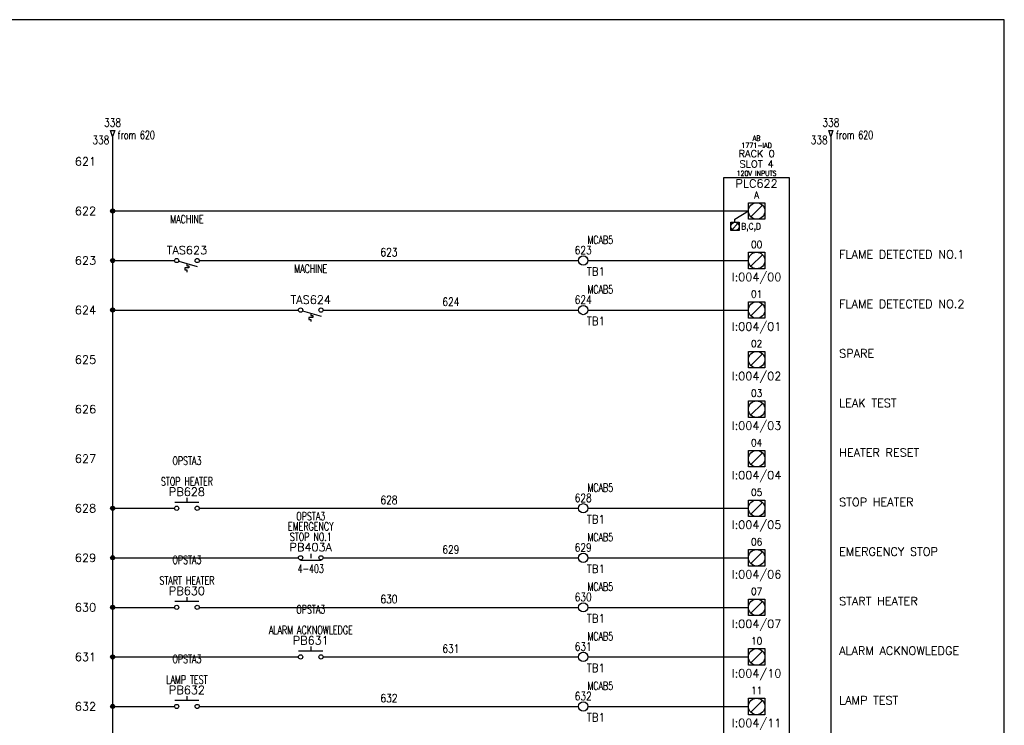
# Model space of a CAD drawing. Header units: inches. Extents: x 0 to 30, y 0 to 19.
# Tile 4 of 4: x 15.1 to 30, y 8.3 to 19. Entities that reach past the tile are written whole.
import ezdxf
from ezdxf.enums import TextEntityAlignment as Align

# ---------------------------------------------------------------- set-up
doc = ezdxf.new("R2010")
doc.units = ezdxf.units.IN
doc.header["$MEASUREMENT"] = 0
for name, color, linetype in [('BLK_18AWG', 251, 'Continuous'), ('DESC', 1, 'Continuous'), ('DESCCHILD', 20, 'Continuous'), ('LOC', 140, 'Continuous'), ('MISC', 30, 'Continuous'), ('RED_18AWG', 1, 'Continuous'), ('SYMS', 7, 'Continuous'), ('TAGS', 30, 'Continuous'), ('TERMS', 6, 'Continuous'), ('WHT_16AWG', 7, 'Continuous'), ('WIRENO', 3, 'Continuous'), ('WIREREF', 52, 'Continuous'), ('WIREREF_DEST', 62, 'Continuous'), ('XREF', 7, 'Continuous'), ('XREFCHILD', 134, 'Continuous')]:
    doc.layers.add(name, color=color, linetype=linetype)
doc.layers.add('Viewports', color=3, linetype='Continuous', plot=False)
doc.styles.add('LEGACY', font='romans.shx')
doc.styles.add('WD', font='romans.shx')

# ---------------------------------------------------------------- blocks, each defined once
blk = doc.blocks.new('PLCIO_7E6B')
at = {"layer": 'SYMS'}
for p, q in [((0.5, 0.5), (-0.5, 0.5)), ((-0.5, 0.5), (-0.5, -13.125)), ((0.5, -13.125), (0.5, 0.5)), ((-0.328, -0.125), (-0.125, 0)), ((-0.125, 0.125), (0.125, 0.125)), ((-0.125, -0.125), (-0.125, 0.125)), ((0.088, 0.088), (-0.088, -0.088)), ((0.125, 0.125), (0.125, -0.125)), ((-0.328, -0.172), (-0.328, -0.125)), ((0.125, -0.125), (-0.125, -0.125)), ((-0.391, -0.172), (-0.266, -0.172)), ((-0.391, -0.297), (-0.391, -0.172)), ((-0.266, -0.297), (-0.391, -0.297)), ((-0.284, -0.19), (-0.372, -0.279)), ((-0.266, -0.172), (-0.266, -0.297)), ((-0.125, -0.625), (0.125, -0.625)), ((-0.125, -0.875), (-0.125, -0.625)), ((-0.125, -0.625), (0.125, -0.625)), ((-0.125, -0.875), (-0.125, -0.625)), ((0.088, -0.662), (-0.088, -0.838)), ((0.125, -0.625), (0.125, -0.875)), ((0.125, -0.625), (0.125, -0.875)), ((0.125, -0.875), (-0.125, -0.875)), ((0.125, -0.875), (-0.125, -0.875)), ((-0.125, -1.375), (0.125, -1.375)), ((-0.125, -1.625), (-0.125, -1.375)), ((-0.125, -1.375), (0.125, -1.375)), ((-0.125, -1.625), (-0.125, -1.375)), ((0.088, -1.412), (-0.088, -1.588)), ((0.125, -1.375), (0.125, -1.625)), ((0.125, -1.375), (0.125, -1.625)), ((0.125, -1.625), (-0.125, -1.625)), ((0.125, -1.625), (-0.125, -1.625)), ((-0.125, -2.125), (0.125, -2.125)), ((-0.125, -2.375), (-0.125, -2.125)), ((-0.125, -2.125), (0.125, -2.125)), ((-0.125, -2.375), (-0.125, -2.125)), ((0.088, -2.162), (-0.088, -2.338)), ((0.125, -2.125), (0.125, -2.375)), ((0.125, -2.125), (0.125, -2.375)), ((0.125, -2.375), (-0.125, -2.375)), ((0.125, -2.375), (-0.125, -2.375)), ((-0.125, -2.875), (0.125, -2.875)), ((-0.125, -3.125), (-0.125, -2.875)), ((-0.125, -2.875), (0.125, -2.875)), ((-0.125, -3.125), (-0.125, -2.875)), ((0.088, -2.912), (-0.088, -3.088)), ((0.125, -2.875), (0.125, -3.125)), ((0.125, -2.875), (0.125, -3.125)), ((0.125, -3.125), (-0.125, -3.125)), ((0.125, -3.125), (-0.125, -3.125)), ((-0.125, -3.625), (0.125, -3.625)), ((-0.125, -3.875), (-0.125, -3.625)), ((-0.125, -3.625), (0.125, -3.625)), ((-0.125, -3.875), (-0.125, -3.625)), ((0.088, -3.662), (-0.088, -3.838)), ((0.125, -3.625), (0.125, -3.875)), ((0.125, -3.625), (0.125, -3.875)), ((0.125, -3.875), (-0.125, -3.875)), ((0.125, -3.875), (-0.125, -3.875)), ((-0.125, -4.375), (0.125, -4.375)), ((-0.125, -4.625), (-0.125, -4.375)), ((-0.125, -4.375), (0.125, -4.375)), ((-0.125, -4.625), (-0.125, -4.375)), ((0.088, -4.412), (-0.088, -4.588)), ((0.125, -4.375), (0.125, -4.625)), ((0.125, -4.375), (0.125, -4.625)), ((0.125, -4.625), (-0.125, -4.625)), ((0.125, -4.625), (-0.125, -4.625)), ((-0.125, -5.125), (0.125, -5.125)), ((-0.125, -5.375), (-0.125, -5.125)), ((-0.125, -5.125), (0.125, -5.125)), ((-0.125, -5.375), (-0.125, -5.125)), ((0.088, -5.162), (-0.088, -5.338)), ((0.125, -5.125), (0.125, -5.375)), ((0.125, -5.125), (0.125, -5.375)), ((0.125, -5.375), (-0.125, -5.375)), ((0.125, -5.375), (-0.125, -5.375)), ((-0.125, -5.875), (0.125, -5.875)), ((-0.125, -6.125), (-0.125, -5.875)), ((-0.125, -5.875), (0.125, -5.875)), ((-0.125, -6.125), (-0.125, -5.875)), ((0.088, -5.912), (-0.088, -6.088)), ((0.125, -5.875), (0.125, -6.125)), ((0.125, -5.875), (0.125, -6.125)), ((0.125, -6.125), (-0.125, -6.125)), ((0.125, -6.125), (-0.125, -6.125)), ((-0.125, -6.625), (0.125, -6.625)), ((-0.125, -6.875), (-0.125, -6.625)), ((-0.125, -6.625), (0.125, -6.625)), ((-0.125, -6.875), (-0.125, -6.625)), ((0.088, -6.662), (-0.088, -6.838)), ((0.125, -6.625), (0.125, -6.875)), ((0.125, -6.625), (0.125, -6.875)), ((0.125, -6.875), (-0.125, -6.875)), ((0.125, -6.875), (-0.125, -6.875)), ((-0.125, -7.375), (0.125, -7.375)), ((-0.125, -7.625), (-0.125, -7.375)), ((-0.125, -7.375), (0.125, -7.375)), ((-0.125, -7.625), (-0.125, -7.375)), ((0.088, -7.412), (-0.088, -7.588)), ((0.125, -7.375), (0.125, -7.625)), ((0.125, -7.375), (0.125, -7.625)), ((0.125, -7.625), (-0.125, -7.625)), ((0.125, -7.625), (-0.125, -7.625))]:
    blk.add_line(p, q, dxfattribs=at)
for centre, radius in [((0, 0), 0.125), ((-0.328, -0.234), 0.0625), ((0, -0.75), 0.125), ((0, -1.5), 0.125), ((0, -2.25), 0.125), ((0, -3), 0.125), ((0, -3.75), 0.125), ((0, -4.5), 0.125), ((0, -5.25), 0.125), ((0, -6), 0.125), ((0, -6.75), 0.125), ((0, -7.5), 0.125)]:
    blk.add_circle(centre, radius, dxfattribs=at)
at = {"layer": 'SYMS', "style": 'LEGACY'}
for tag, height, width, p in [('LOC', 0.0781, 0.8, (0, 1.17)), ('MFG', 0.0781, 0.8, (0, 1.062)), ('CAT', 0.0781, 0.9, (0, 0.953)), ('DESC', 0.0781, 0.8, (0, 0.53)), ('TERM01', 0.109, 0.9, (0, 0.188)), ('TERM02', 0.109, 0.9, (0, -0.562)), ('TERM03', 0.109, 0.9, (0, -1.312)), ('TERM04', 0.109, 0.9, (0, -2.062)), ('TERM05', 0.109, 0.9, (0, -2.812)), ('TERM06', 0.109, 0.9, (0, -3.562)), ('TERM07', 0.109, 0.9, (0, -4.312)), ('TERM08', 0.109, 0.9, (0, -5.062)), ('TERM09', 0.109, 0.9, (0, -5.812)), ('TERM10', 0.109, 0.9, (0, -6.562)), ('TERM11', 0.109, 0.9, (0, -7.312)), ('TERM12', 0.109, 0.9, (0, -8.062)), ('TERM13', 0.109, 0.9, (0, -8.812)), ('TERM14', 0.109, 0.9, (0, -9.562)), ('TERM15', 0.109, 0.9, (0, -10.312)), ('TERM16', 0.109, 0.9, (0, -11.062)), ('TERM17', 0.109, 0.9, (0, -11.812)), ('TERM18', 0.109, 0.9, (0, -12.562))]:
    blk.add_attdef(tag, text='', height=height, dxfattribs=dict(at, width=width)).set_placement(p, align=Align.CENTER)
at = {"layer": 'SYMS', "linetype": 'Continuous', "style": 'LEGACY', "flags": 9}
blk.add_attdef('ASSYCODE', text='', height=0.01, dxfattribs=at).set_placement((0.23, 1.071), align=Align.CENTER)
at = {"layer": 'SYMS', "style": 'LEGACY'}
for tag, p in [('LINE1', (0, 0.812)), ('LINE2', (0, 0.656)), ('TAG', (0, 0.353))]:
    blk.add_attdef(tag, text='', height=0.109, dxfattribs=at).set_placement(p, align=Align.CENTER)
at = {"layer": 'SYMS', "style": 'LEGACY', "flags": 1}
for tag, p in [('X4TERM01', (-0.125, 0)), ('X4TERM02', (-0.125, -0.75)), ('X4TERM03', (-0.125, -1.5)), ('X4TERM04', (-0.125, -2.25)), ('X4TERM05', (-0.125, -3)), ('X4TERM06', (-0.125, -3.75)), ('X4TERM07', (-0.125, -4.5)), ('X4TERM08', (-0.125, -5.25)), ('X4TERM09', (-0.125, -6)), ('X4TERM10', (-0.125, -6.75)), ('X4TERM11', (-0.125, -7.5)), ('X4TERM12', (-0.125, -8.25)), ('X4TERM13', (-0.125, -9)), ('X4TERM14', (-0.125, -9.75)), ('X4TERM15', (-0.125, -10.5)), ('X4TERM16', (-0.125, -11.25)), ('X4TERM17', (-0.125, -12)), ('X1TERM18', (0.125, -12.75))]:
    blk.add_attdef(tag, p, '', height=0.01, dxfattribs=at)
at = {"layer": 'SYMS', "style": 'LEGACY', "width": 0.9}
for tag, p in [('TERMDESC01', (-0.172, -0.062)), ('TERMDESC02', (-0.188, -0.812)), ('TERMDESC03', (-0.188, -1.562)), ('TERMDESC04', (-0.188, -2.312)), ('TERMDESC05', (-0.188, -3.062)), ('TERMDESC06', (-0.188, -3.812)), ('TERMDESC07', (-0.188, -4.562)), ('TERMDESC08', (-0.188, -5.312)), ('TERMDESC09', (-0.188, -6.062)), ('TERMDESC10', (-0.188, -6.812)), ('TERMDESC11', (-0.188, -7.562)), ('TERMDESC12', (-0.188, -8.312)), ('TERMDESC13', (-0.188, -9.062)), ('TERMDESC14', (-0.188, -9.812)), ('TERMDESC15', (-0.188, -10.562)), ('TERMDESC16', (-0.188, -11.312)), ('TERMDESC17', (-0.188, -12.062))]:
    blk.add_attdef(tag, text='', height=0.0781, dxfattribs=at).set_placement(p, align=Align.TOP_RIGHT)
for tag, height, p in [('TERM', 0.0938, (-0.234, -0.188)), ('TERMDESC18', 0.0781, (0.188, -12.812))]:
    blk.add_attdef(tag, text='', height=height, dxfattribs=at).set_placement(p, align=Align.TOP_LEFT)
for tag, p in [('DESCA02', (1.25, -0.719)), ('DESCB02', (1.25, -0.859)), ('DESCC02', (1.25, -1)), ('DESCD02', (1.25, -1.141)), ('DESCE02', (1.25, -1.281)), ('DESCA03', (1.25, -1.469)), ('DESCB03', (1.25, -1.609)), ('DESCC03', (1.25, -1.75)), ('DESCD03', (1.25, -1.891)), ('DESCE03', (1.25, -2.031)), ('DESCA04', (1.25, -2.219)), ('DESCB04', (1.25, -2.359)), ('DESCC04', (1.25, -2.5)), ('DESCD04', (1.25, -2.641)), ('DESCE04', (1.25, -2.781)), ('DESCA05', (1.25, -2.969)), ('DESCB05', (1.25, -3.109)), ('DESCC05', (1.25, -3.25)), ('DESCD05', (1.25, -3.391)), ('DESCE05', (1.25, -3.531)), ('DESCA06', (1.25, -3.719)), ('DESCB06', (1.25, -3.859)), ('DESCC06', (1.25, -4)), ('DESCD06', (1.25, -4.141)), ('DESCE06', (1.25, -4.281)), ('DESCA07', (1.25, -4.469)), ('DESCB07', (1.25, -4.609)), ('DESCC07', (1.25, -4.75)), ('DESCD07', (1.25, -4.891)), ('DESCE07', (1.25, -5.031)), ('DESCA08', (1.25, -5.219)), ('DESCB08', (1.25, -5.359)), ('DESCC08', (1.25, -5.5)), ('DESCD08', (1.25, -5.641)), ('DESCE08', (1.25, -5.781)), ('DESCA09', (1.25, -5.969)), ('DESCB09', (1.25, -6.109)), ('DESCC09', (1.25, -6.25)), ('DESCD09', (1.25, -6.391)), ('DESCE09', (1.25, -6.531)), ('DESCA10', (1.25, -6.719)), ('DESCB10', (1.25, -6.859)), ('DESCC10', (1.25, -7)), ('DESCD10', (1.25, -7.141)), ('DESCE10', (1.25, -7.281)), ('DESCA11', (1.25, -7.469)), ('DESCB11', (1.25, -7.609)), ('DESCC11', (1.25, -7.75)), ('DESCD11', (1.25, -7.891)), ('DESCE11', (1.25, -8.031)), ('DESCA12', (1.25, -8.219)), ('DESCB12', (1.25, -8.359)), ('DESCC12', (1.25, -8.5)), ('DESCD12', (1.25, -8.641)), ('DESCE12', (1.25, -8.781)), ('DESCA13', (1.25, -8.969)), ('DESCB13', (1.25, -9.109)), ('DESCC13', (1.25, -9.25)), ('DESCD13', (1.25, -9.391)), ('DESCE13', (1.25, -9.531)), ('DESCA14', (1.25, -9.719)), ('DESCB14', (1.25, -9.859)), ('DESCC14', (1.25, -10)), ('DESCD14', (1.25, -10.141)), ('DESCE14', (1.25, -10.281)), ('DESCA15', (1.25, -10.469)), ('DESCB15', (1.25, -10.609)), ('DESCC15', (1.25, -10.75)), ('DESCD15', (1.25, -10.891)), ('DESCE15', (1.25, -11.031)), ('DESCA16', (1.25, -11.219)), ('DESCB16', (1.25, -11.359)), ('DESCC16', (1.25, -11.5)), ('DESCD16', (1.25, -11.641)), ('DESCE16', (1.25, -11.781)), ('DESCA17', (1.25, -11.969)), ('DESCB17', (1.25, -12.109)), ('DESCC17', (1.25, -12.25)), ('DESCD17', (1.25, -12.391)), ('DESCE17', (1.25, -12.531))]:
    blk.add_attdef(tag, p, '', height=0.109, dxfattribs=at)
at = {"layer": 'SYMS', "style": 'LEGACY'}
for tag, p in [('TAGA02', (0, -0.938)), ('TAGA03', (0, -1.688)), ('TAGA04', (0, -2.438)), ('TAGA05', (0, -3.188)), ('TAGA06', (0, -3.938)), ('TAGA07', (0, -4.688)), ('TAGA08', (0, -5.438)), ('TAGA09', (0, -6.188)), ('TAGA10', (0, -6.938)), ('TAGA11', (0, -7.688)), ('TAGA12', (0, -8.438)), ('TAGA13', (0, -9.188)), ('TAGA14', (0, -9.938)), ('TAGA15', (0, -10.688)), ('TAGA16', (0, -11.438)), ('TAGA17', (0, -12.188))]:
    blk.add_attdef(tag, text='', height=0.109, dxfattribs=at).set_placement(p, align=Align.TOP_CENTER)
blk = doc.blocks.new('HTS11')
at = {"linetype": 'Continuous'}
blk.add_line((-0.125, -0.01), (0.157, -0.091), dxfattribs=at)
for p, q in [((0.031, -0.111), (-0.031, -0.111)), ((-0.031, -0.111), (-0.031, -0.142)), ((-0.031, -0.142), (0, -0.142)), ((0, -0.046), (0, -0.08)), ((0, -0.08), (0.031, -0.08)), ((0, -0.142), (0, -0.174)), ((0.031, -0.08), (0.031, -0.111))]:
    blk.add_line(p, q)
for centre in [(-0.155, 0), (0.155, 0)]:
    blk.add_circle(centre, 0.0322)
at = {"style": 'WD', "width": 0.7}
for tag, p in [('INST', (0, 0.732)), ('LOC', (0, 0.562)), ('DESC1', (0, 0.406)), ('DESC2', (0, 0.25)), ('XREF', (0, -0.332))]:
    blk.add_attdef(tag, text='', height=0.125, dxfattribs=at).set_placement(p, align=Align.CENTER)
at = {"style": 'WD'}
blk.add_attdef('TAG1', text='', height=0.125, dxfattribs=at).set_placement((0, 0.094), align=Align.CENTER)
for tag, p, height, flags in [('X4TERM01', (-0.188, 0), 0.0125, 1), ('CONTACT', (0.038, 0.02), 0.01, 1), ('FAMILY', (0.038, 0.037), 0.01, 9), ('X1TERM02', (0.188, 0), 0.0125, 1)]:
    blk.add_attdef(tag, p, '', height=height, dxfattribs=dict(at, flags=flags))
for tag, p in [('X2LINK', (0, 0.031)), ('X8LINK', (0, -0.219))]:
    blk.add_attdef(tag, p, '', height=0.01, dxfattribs=at)
at = {"linetype": 'Continuous', "style": 'WD', "flags": 9}
for tag, p in [('CAT', (0.063, -0.007)), ('ASSYCODE', (0.062, -0.047)), ('MFG', (0.063, -0.027))]:
    blk.add_attdef(tag, text='', height=0.01, dxfattribs=at).set_placement(p, align=Align.CENTER)
at = {"linetype": 'Continuous', "style": 'WD', "flags": 8}
blk.add_attdef('TERM01', text='', height=0.125, dxfattribs=at).set_placement((-0.25, -0.016), align=Align.TOP_RIGHT)
blk.add_attdef('TERM02', text='', height=0.125, dxfattribs=at).set_placement((0.25, -0.016), align=Align.TOP_LEFT)
at = {"style": 'WD', "width": 0.7}
for tag, p in [('RATING1', (0.281, -0.294)), ('WDTAGALT', (0.281, -0.466))]:
    blk.add_attdef(tag, p, '', height=0.125, dxfattribs=at)
blk = doc.blocks.new('WDDOT')
for radius in [0.03, 0.0187, 0.00929]:
    blk.add_circle((0, 0), radius)
blk = doc.blocks.new('WD_MLRH')
at = {"style": 'WD'}
blk.add_attdef('RUNGFIRST', text='', height=0.125, dxfattribs=at).set_placement((-0.25, 0), align=Align.MIDDLE_RIGHT)
at = {"style": 'WD', "flags": 1}
for tag, p in [('RUNGHORV', (-0.25, -0.127)), ('RUNGINC', (-0.25, -0.163)), ('WIREMODE', (-0.25, -0.281)), ('RUNGDIST', (-0.25, -0.2)), ('RUNGCNT', (-0.25, -0.237)), ('WIREFMT', (-0.25, -0.321)), ('WIRE-START', (-0.25, -0.356)), ('WIRE-GSUF', (-0.25, -0.396)), ('PH3SPACE', (-0.25, -0.437))]:
    blk.add_attdef(tag, text='', height=0.025, dxfattribs=at).set_placement(p, align=Align.RIGHT)
blk = doc.blocks.new('HA1D2')
blk.add_lwpolyline([(0, 0.094), (0.031, 0.094), (0, 0), (-0.031, 0.094), (0, 0.094)])
at = {"style": 'WD', "width": 0.8, "flags": 8}
blk.add_attdef('WIRENO', text='', height=0.125, dxfattribs=at).set_placement((0, 0.15), align=Align.CENTER)
at = {"style": 'WD', "flags": 1}
for tag, p in [('X8TERM01', (0, 0)), ('SIGCODE', (0.026, 0.066))]:
    blk.add_attdef(tag, p, '', height=0.01, dxfattribs=at)
at = {"style": 'WD', "width": 0.7}
for tag, p in [('XREF', (0.077, -0.037)), ('DESC1', (0.077, -0.206))]:
    blk.add_attdef(tag, p, '', height=0.125, dxfattribs=at)
blk = doc.blocks.new('HT0W02')
blk.add_circle((0, 0), 0.0699)
at = {"style": 'WD'}
for tag, p, width in [('INST', (0.062, 0.42), 0.7), ('LOC', (0.062, 0.25), 0.7), ('DESC1', (0.053, -0.385), 0.8)]:
    blk.add_attdef(tag, p, '', height=0.125, dxfattribs=dict(at, width=width))
at = {"linetype": 'Continuous', "style": 'WD', "width": 0.8, "flags": 8}
blk.add_attdef('WIRENO', text='', height=0.125, dxfattribs=at).set_placement((0, 0.094), align=Align.CENTER)
at = {"style": 'WD', "flags": 1}
for tag, p, height in [('X4TERM01', (-0.07, 0), 0.0125), ('X4TERMDESC01', (-0.055, -0.023), 0.025), ('X2TERMDESC01', (-0.006, 0.029), 0.025), ('X2TERM01', (0, 0.07), 0.0125), ('STRIPSEQ', (0, 0), 0.00125), ('X1TERMDESC01', (0.039, -0.003), 0.025), ('X1TERM01', (0.07, 0), 0.0125), ('LINKTERM', (0, -0.002), 0.00125), ('X8TERM01', (0, -0.07), 0.0125), ('X8TERMDESC01', (0, -0.054), 0.025)]:
    blk.add_attdef(tag, p, '', height=height, dxfattribs=at)
at = {"linetype": 'Continuous', "style": 'WD'}
for tag, p, height, width, flags in [('TAGSTRIP', (0.053, -0.229), 0.125, 0.9, 8), ('CAT', (0.213, -0.406), 0.109, 0.8, 1), ('DESC2', (0.053, -0.541), 0.125, 0.8, 8), ('DESC3', (0.053, -0.698), 0.125, 0.8, 8)]:
    blk.add_attdef(tag, p, '', height=height, dxfattribs=dict(at, width=width, flags=flags))
at = {"linetype": 'Continuous', "style": 'WD', "width": 0.8, "flags": 1}
blk.add_attdef('MFG', text='', height=0.109, dxfattribs=at).set_placement((0.088, -0.406), align=Align.RIGHT)
at = {"style": 'WD', "width": 0.7, "flags": 1}
blk.add_attdef('ASSYCODE', (0.062, -0.281), '', height=0.01, dxfattribs=at)
blk = doc.blocks.new('HPB11')
for p, q in [((0, 0.156), (0, 0.094)), ((-0.185, 0.094), (0.18, 0.094))]:
    blk.add_line(p, q)
for centre in [(-0.155, 0), (0.155, 0)]:
    blk.add_circle(centre, 0.0322)
at = {"style": 'WD', "width": 0.7}
for tag, p in [('INST', (0, 0.826)), ('LOC', (0, 0.656)), ('DESC1', (0, 0.5)), ('DESC2', (0, 0.344)), ('XREF', (0, -0.219))]:
    blk.add_attdef(tag, text='', height=0.125, dxfattribs=at).set_placement(p, align=Align.CENTER)
at = {"style": 'WD'}
blk.add_attdef('TAG1', text='', height=0.125, dxfattribs=at).set_placement((0, 0.188), align=Align.CENTER)
for tag, p in [('X2LINK', (0, 0.219)), ('X8LINK', (0, 0))]:
    blk.add_attdef(tag, p, '', height=0.01, dxfattribs=at)
for tag, p, height, flags in [('FAMILY', (0.205, 0.152), 0.01, 9), ('X4TERM01', (-0.188, 0), 0.0125, 1), ('X1TERM02', (0.188, 0), 0.0125, 1), ('CONTACT', (0.205, 0.136), 0.01, 1)]:
    blk.add_attdef(tag, p, '', height=height, dxfattribs=dict(at, flags=flags))
at = {"linetype": 'Continuous', "style": 'WD', "flags": 9}
for tag, p in [('ASSYCODE', (0.23, 0.071)), ('MFG', (0.228, 0.089)), ('CAT', (0.23, 0.108))]:
    blk.add_attdef(tag, text='', height=0.01, dxfattribs=at).set_placement(p, align=Align.CENTER)
at = {"linetype": 'Continuous', "style": 'WD', "flags": 8}
blk.add_attdef('TERM01', text='', height=0.125, dxfattribs=at).set_placement((-0.25, -0.031), align=Align.TOP_RIGHT)
blk.add_attdef('TERM02', text='', height=0.125, dxfattribs=at).set_placement((0.25, -0.031), align=Align.TOP_LEFT)
blk = doc.blocks.new('WD_WNV')
at = {"linetype": 'Continuous', "style": 'WD', "width": 0.8}
blk.add_attdef('WIRENO', text='', height=0.125, dxfattribs=at).set_placement((-0.05, 0), align=Align.MIDDLE_RIGHT)
at = {"style": 'WD', "flags": 1}
for tag, p in [('W01USER', (-0.062, 0.094)), ('W02USER', (-0.062, 0.086)), ('W03USER', (-0.062, 0.078)), ('W04USER', (-0.062, 0.07)), ('W05USER', (-0.062, 0.062)), ('W06USER', (-0.062, 0.055)), ('W07USER', (-0.062, 0.047)), ('W08USER', (-0.062, 0.039)), ('W09USER', (-0.062, 0.031)), ('W10USER', (-0.062, 0.023))]:
    blk.add_attdef(tag, text='', height=0.005, dxfattribs=at).set_placement(p, align=Align.CENTER)
blk = doc.blocks.new('WD_WNH')
at = {"linetype": 'Continuous', "style": 'WD', "width": 0.8}
blk.add_attdef('WIRENO', text='', height=0.125, dxfattribs=at).set_placement((0, 0.062), align=Align.CENTER)
at = {"style": 'WD', "flags": 1}
for tag, p in [('W01USER', (0, 0.078)), ('W02USER', (0, 0.07)), ('W03USER', (0, 0.062)), ('W04USER', (0, 0.055)), ('W05USER', (0, 0.047)), ('W06USER', (0, 0.039)), ('W07USER', (0, 0.031)), ('W08USER', (0, 0.023)), ('W09USER', (0, 0.016)), ('W10USER', (0, 0.008))]:
    blk.add_attdef(tag, text='', height=0.005, dxfattribs=at).set_placement(p, align=Align.CENTER)
blk = doc.blocks.new('HPB22')
for p, q in [((0, 0.062), (0, -0.005)), ((-0.156, -0.034), (0.156, -0.034))]:
    blk.add_line(p, q)
for centre in [(-0.155, 0), (0.155, 0)]:
    blk.add_circle(centre, 0.0322)
at = {"style": 'WD', "width": 0.7}
for tag, p in [('INST', (0, 0.738)), ('LOC', (0, 0.568)), ('DESC1', (0, 0.412)), ('DESC2', (0, 0.255)), ('XREF', (0, -0.227))]:
    blk.add_attdef(tag, text='', height=0.125, dxfattribs=at).set_placement(p, align=Align.CENTER)
at = {"style": 'WD'}
blk.add_attdef('TAG2', text='', height=0.125, dxfattribs=at).set_placement((0, 0.099), align=Align.CENTER)
for tag, p, height, flags in [('X4TERM01', (-0.188, 0), 0.0125, 1), ('CONTACT', (0.054, 0.042), 0.01, 9), ('FAMILY', (0.054, 0.058), 0.01, 9), ('X1TERM02', (0.188, 0), 0.0125, 1)]:
    blk.add_attdef(tag, p, '', height=height, dxfattribs=dict(at, flags=flags))
for tag, p in [('X2LINK', (0, 0.125)), ('X8LINK', (0, -0.094))]:
    blk.add_attdef(tag, p, '', height=0.01, dxfattribs=at)
at = {"linetype": 'Continuous', "style": 'WD', "flags": 8}
blk.add_attdef('TERM01', text='', height=0.125, dxfattribs=at).set_placement((-0.25, -0.031), align=Align.TOP_RIGHT)
blk.add_attdef('TERM02', text='', height=0.125, dxfattribs=at).set_placement((0.25, -0.031), align=Align.TOP_LEFT)

msp = doc.modelspace()

# ---------------------------------------------------------------- linework, layer by layer
at = {"layer": 'BLK_18AWG'}
for p, q in [((16.5, 17.25), (16.5, 2.25)), ((16.5, 16.125), (26.125, 16.125)), ((16.5, 15.375), (17.438, 15.375)), ((16.5, 14.625), (19.312, 14.625)), ((16.5, 11.625), (17.438, 11.625)), ((16.5, 10.875), (19.312, 10.875)), ((16.5, 10.125), (17.438, 10.125)), ((16.5, 9.375), (19.312, 9.375)), ((16.5, 8.625), (17.438, 8.625))]:
    msp.add_line(p, q, dxfattribs=at)
at = {"layer": 'RED_18AWG'}
for p, q in [((17.812, 15.375), (23.555, 15.375)), ((23.695, 15.375), (26.125, 15.375)), ((19.688, 14.625), (23.555, 14.625)), ((23.695, 14.625), (26.125, 14.625)), ((17.812, 11.625), (23.555, 11.625)), ((23.695, 11.625), (26.125, 11.625)), ((19.688, 10.875), (23.555, 10.875)), ((23.695, 10.875), (26.125, 10.875)), ((17.812, 10.125), (23.555, 10.125)), ((23.695, 10.125), (26.125, 10.125)), ((19.688, 9.375), (23.555, 9.375)), ((23.695, 9.375), (26.125, 9.375)), ((17.812, 8.625), (23.555, 8.625)), ((23.695, 8.625), (26.125, 8.625))]:
    msp.add_line(p, q, dxfattribs=at)
at = {"layer": 'Viewports'}
msp.add_lwpolyline([(0, 0), (30, 0), (30, 19.02), (0, 19.02)], close=True, dxfattribs=at)
at = {"layer": 'WHT_16AWG'}
msp.add_line((27.375, 17.25), (27.375, 2.25), dxfattribs=at)

# ---------------------------------------------------------------- block references
ref = msp.add_blockref('PLCIO_7E6B', (26.25, 16.125))
ref.add_attrib('TERM01', 'A', dxfattribs={"layer": 'TERMS', "height": 0.109, "style": 'WD', "width": 0.9}).set_placement((26.25, 16.312), align=Align.CENTER)
ref.add_attrib('TAG', 'PLC622', dxfattribs={"layer": 'TAGS', "height": 0.125, "style": 'WD'}).set_placement((26.25, 16.478), align=Align.CENTER)
ref.add_attrib('TERM', 'B,C,D', dxfattribs={"layer": 'TERMS', "height": 0.0938, "style": 'WD', "width": 0.9}).set_placement((26.016, 15.938), align=Align.TOP_LEFT)
ref.add_attrib('LINE1', 'RACK 0', dxfattribs={"layer": 'MISC', "height": 0.1094, "style": 'WD'}).set_placement((26.25, 16.938), align=Align.CENTER)
ref.add_attrib('LINE2', 'SLOT 4', dxfattribs={"layer": 'MISC', "height": 0.1094, "style": 'WD'}).set_placement((26.25, 16.781), align=Align.CENTER)
ref.add_attrib('DESC', '120V INPUTS', dxfattribs={"layer": 'DESC', "height": 0.07812, "style": 'WD', "width": 0.8}).set_placement((26.25, 16.655), align=Align.CENTER)
ref.add_attrib('CAT', '1771-IAD', dxfattribs={"layer": 'MISC', "height": 0.0781, "style": 'WD', "width": 0.9}).set_placement((26.25, 17.078), align=Align.CENTER)
ref.add_attrib('MFG', 'AB', dxfattribs={"layer": 'MISC', "height": 0.0781, "style": 'WD', "width": 0.8}).set_placement((26.25, 17.188), align=Align.CENTER)
ref.add_attrib('TERM02', '00', dxfattribs={"layer": 'TERMS', "height": 0.1094, "style": 'WD', "width": 0.9}).set_placement((26.25, 15.562), align=Align.CENTER)
ref.add_attrib('TAGA02', 'I:004/00', dxfattribs={"layer": 'TAGS', "height": 0.125, "style": 'WD'}).set_placement((26.25, 15.188), align=Align.TOP_CENTER)
ref.add_attrib('DESCA02', 'FLAME DETECTED NO.1', (27.5, 15.406), dxfattribs={"layer": 'DESC', "height": 0.125, "style": 'WD'})
ref.add_attrib('TERM03', '01', dxfattribs={"layer": 'TERMS', "height": 0.1094, "style": 'WD', "width": 0.9}).set_placement((26.25, 14.812), align=Align.CENTER)
ref.add_attrib('TAGA03', 'I:004/01', dxfattribs={"layer": 'TAGS', "height": 0.125, "style": 'WD'}).set_placement((26.25, 14.438), align=Align.TOP_CENTER)
ref.add_attrib('DESCA03', 'FLAME DETECTED NO.2', (27.5, 14.656), dxfattribs={"layer": 'DESC', "height": 0.125, "style": 'WD'})
ref.add_attrib('TERM04', '02', dxfattribs={"layer": 'TERMS', "height": 0.1094, "style": 'WD', "width": 0.9}).set_placement((26.25, 14.062), align=Align.CENTER)
ref.add_attrib('TAGA04', 'I:004/02', dxfattribs={"layer": 'TAGS', "height": 0.125, "style": 'WD'}).set_placement((26.25, 13.688), align=Align.TOP_CENTER)
ref.add_attrib('DESCA04', 'SPARE', (27.5, 13.906), dxfattribs={"layer": 'DESC', "height": 0.125, "style": 'WD'})
ref.add_attrib('TERM05', '03', dxfattribs={"layer": 'TERMS', "height": 0.1094, "style": 'WD', "width": 0.9}).set_placement((26.25, 13.312), align=Align.CENTER)
ref.add_attrib('TAGA05', 'I:004/03', dxfattribs={"layer": 'TAGS', "height": 0.125, "style": 'WD'}).set_placement((26.25, 12.938), align=Align.TOP_CENTER)
ref.add_attrib('DESCA05', 'LEAK TEST', (27.5, 13.156), dxfattribs={"layer": 'DESC', "height": 0.125, "style": 'WD'})
ref.add_attrib('TERM06', '04', dxfattribs={"layer": 'TERMS', "height": 0.1094, "style": 'WD', "width": 0.9}).set_placement((26.25, 12.562), align=Align.CENTER)
ref.add_attrib('TAGA06', 'I:004/04', dxfattribs={"layer": 'TAGS', "height": 0.125, "style": 'WD'}).set_placement((26.25, 12.188), align=Align.TOP_CENTER)
ref.add_attrib('DESCA06', 'HEATER RESET', (27.5, 12.406), dxfattribs={"layer": 'DESC', "height": 0.125, "style": 'WD'})
ref.add_attrib('TERM07', '05', dxfattribs={"layer": 'TERMS', "height": 0.1094, "style": 'WD', "width": 0.9}).set_placement((26.25, 11.812), align=Align.CENTER)
ref.add_attrib('TAGA07', 'I:004/05', dxfattribs={"layer": 'TAGS', "height": 0.125, "style": 'WD'}).set_placement((26.25, 11.438), align=Align.TOP_CENTER)
ref.add_attrib('DESCA07', 'STOP HEATER', (27.5, 11.656), dxfattribs={"layer": 'DESC', "height": 0.125, "style": 'WD'})
ref.add_attrib('TERM08', '06', dxfattribs={"layer": 'TERMS', "height": 0.1094, "style": 'WD', "width": 0.9}).set_placement((26.25, 11.062), align=Align.CENTER)
ref.add_attrib('TAGA08', 'I:004/06', dxfattribs={"layer": 'TAGS', "height": 0.125, "style": 'WD'}).set_placement((26.25, 10.688), align=Align.TOP_CENTER)
ref.add_attrib('DESCA08', 'EMERGENCY STOP', (27.5, 10.906), dxfattribs={"layer": 'DESC', "height": 0.125, "style": 'WD'})
ref.add_attrib('TERM09', '07', dxfattribs={"layer": 'TERMS', "height": 0.1094, "style": 'WD', "width": 0.9}).set_placement((26.25, 10.312), align=Align.CENTER)
ref.add_attrib('TAGA09', 'I:004/07', dxfattribs={"layer": 'TAGS', "height": 0.125, "style": 'WD'}).set_placement((26.25, 9.938), align=Align.TOP_CENTER)
ref.add_attrib('DESCA09', 'START HEATER', (27.5, 10.156), dxfattribs={"layer": 'DESC', "height": 0.125, "style": 'WD'})
ref.add_attrib('TERM10', '10', dxfattribs={"layer": 'TERMS', "height": 0.1094, "style": 'WD', "width": 0.9}).set_placement((26.25, 9.562), align=Align.CENTER)
ref.add_attrib('TAGA10', 'I:004/10', dxfattribs={"layer": 'TAGS', "height": 0.125, "style": 'WD'}).set_placement((26.25, 9.188), align=Align.TOP_CENTER)
ref.add_attrib('DESCA10', 'ALARM ACKNOWLEDGE', (27.5, 9.406), dxfattribs={"layer": 'DESC', "height": 0.125, "style": 'WD'})
ref.add_attrib('TERM11', '11', dxfattribs={"layer": 'TERMS', "height": 0.1094, "style": 'WD', "width": 0.9}).set_placement((26.25, 8.812), align=Align.CENTER)
ref.add_attrib('TAGA11', 'I:004/11', dxfattribs={"layer": 'TAGS', "height": 0.125, "style": 'WD'}).set_placement((26.25, 8.438), align=Align.TOP_CENTER)
ref.add_attrib('DESCA11', 'LAMP TEST', (27.5, 8.656), dxfattribs={"layer": 'DESC', "height": 0.125, "style": 'WD'})
at = {"layer": 'SYMS'}
ref = msp.add_blockref('HA1D2', (16.5, 17.25), dxfattribs=at)
ref.add_attrib('WIRENO', '338', dxfattribs={"layer": 'WIREREF_DEST', "height": 0.125, "style": 'WD', "width": 0.8, "flags": 8}).set_placement((16.5, 17.4), align=Align.CENTER)
ref.add_attrib('XREF', 'from 620', (16.577, 17.213), dxfattribs={"layer": 'XREF', "height": 0.125, "style": 'WD', "width": 0.7})
ref = msp.add_blockref('HA1D2', (27.375, 17.25), dxfattribs=at)
ref.add_attrib('WIRENO', '338', dxfattribs={"layer": 'WIREREF_DEST', "height": 0.125, "style": 'WD', "width": 0.8, "flags": 8}).set_placement((27.375, 17.4), align=Align.CENTER)
ref.add_attrib('XREF', 'from 620', (27.452, 17.213), dxfattribs={"layer": 'XREF', "height": 0.125, "style": 'WD', "width": 0.7})
ref = msp.add_blockref('WD_MLRH', (16.5, 16.875), dxfattribs=at)
ref.add_attrib('RUNGFIRST', '621', dxfattribs={"layer": 'MISC', "height": 0.125, "style": 'WD'}).set_placement((16.25, 16.875), align=Align.MIDDLE_RIGHT)
for p in [(16.5, 16.125), (16.5, 15.375), (16.5, 14.625), (16.5, 11.625), (16.5, 10.875), (16.5, 10.125), (16.5, 9.375), (16.5, 8.625)]:
    msp.add_blockref('WDDOT', p, dxfattribs=at)
ref = msp.add_blockref('HTS11', (17.625, 15.375), dxfattribs=at)
ref.add_attrib('LOC', 'MACHINE', dxfattribs={"layer": 'LOC', "height": 0.125, "style": 'WD', "width": 0.7}).set_placement((17.625, 15.938), align=Align.CENTER)
ref.add_attrib('TAG1', 'TAS623', dxfattribs={"layer": 'TAGS', "height": 0.125, "style": 'WD'}).set_placement((17.625, 15.469), align=Align.CENTER)
ref = msp.add_blockref('HT0W02', (23.625, 15.375), dxfattribs=at)
ref.add_attrib('WIRENO', '623', dxfattribs={"layer": 'WIREREF', "linetype": 'Continuous', "height": 0.125, "style": 'WD', "width": 0.8, "flags": 8}).set_placement((23.625, 15.469), align=Align.CENTER)
ref.add_attrib('LOC', 'MCAB5', (23.688, 15.625), dxfattribs={"layer": 'LOC', "height": 0.125, "style": 'WD', "width": 0.7})
ref.add_attrib('TAGSTRIP', 'TB1', (23.678, 15.146), dxfattribs={"layer": 'TAGS', "linetype": 'Continuous', "height": 0.125, "style": 'WD', "width": 0.9, "flags": 8})
ref = msp.add_blockref('HTS11', (19.5, 14.625), dxfattribs=at)
ref.add_attrib('LOC', 'MACHINE', dxfattribs={"layer": 'LOC', "height": 0.125, "style": 'WD', "width": 0.7}).set_placement((19.5, 15.188), align=Align.CENTER)
ref.add_attrib('TAG1', 'TAS624', dxfattribs={"layer": 'TAGS', "height": 0.125, "style": 'WD'}).set_placement((19.5, 14.719), align=Align.CENTER)
ref = msp.add_blockref('HT0W02', (23.625, 14.625), dxfattribs=at)
ref.add_attrib('WIRENO', '624', dxfattribs={"layer": 'WIREREF', "linetype": 'Continuous', "height": 0.125, "style": 'WD', "width": 0.8, "flags": 8}).set_placement((23.625, 14.719), align=Align.CENTER)
ref.add_attrib('LOC', 'MCAB5', (23.688, 14.875), dxfattribs={"layer": 'LOC', "height": 0.125, "style": 'WD', "width": 0.7})
ref.add_attrib('TAGSTRIP', 'TB1', (23.678, 14.396), dxfattribs={"layer": 'TAGS', "linetype": 'Continuous', "height": 0.125, "style": 'WD', "width": 0.9, "flags": 8})
ref = msp.add_blockref('HPB11', (17.625, 11.625), dxfattribs=at)
ref.add_attrib('LOC', 'OPSTA3', dxfattribs={"layer": 'LOC', "height": 0.125, "style": 'WD', "width": 0.7}).set_placement((17.625, 12.281), align=Align.CENTER)
ref.add_attrib('DESC2', 'STOP HEATER', dxfattribs={"layer": 'DESC', "height": 0.125, "style": 'WD', "width": 0.7}).set_placement((17.625, 11.969), align=Align.CENTER)
ref.add_attrib('TAG1', 'PB628', dxfattribs={"layer": 'TAGS', "height": 0.125, "style": 'WD'}).set_placement((17.625, 11.812), align=Align.CENTER)
ref = msp.add_blockref('HT0W02', (23.625, 11.625), dxfattribs=at)
ref.add_attrib('WIRENO', '628', dxfattribs={"layer": 'WIREREF', "linetype": 'Continuous', "height": 0.125, "style": 'WD', "width": 0.8, "flags": 8}).set_placement((23.625, 11.719), align=Align.CENTER)
ref.add_attrib('LOC', 'MCAB5', (23.688, 11.875), dxfattribs={"layer": 'LOC', "height": 0.125, "style": 'WD', "width": 0.7})
ref.add_attrib('TAGSTRIP', 'TB1', (23.678, 11.396), dxfattribs={"layer": 'TAGS', "linetype": 'Continuous', "height": 0.125, "style": 'WD', "width": 0.9, "flags": 8})
ref = msp.add_blockref('HPB22', (19.5, 10.875), dxfattribs=at)
ref.add_attrib('LOC', 'OPSTA3', dxfattribs={"layer": 'LOC', "height": 0.125, "style": 'WD', "width": 0.7}).set_placement((19.5, 11.443), align=Align.CENTER)
ref.add_attrib('XREF', '4-403', dxfattribs={"layer": 'XREFCHILD', "height": 0.125, "style": 'WD', "width": 0.7}).set_placement((19.5, 10.648), align=Align.CENTER)
ref.add_attrib('DESC2', 'STOP NO.1', dxfattribs={"layer": 'DESCCHILD', "height": 0.125, "style": 'WD', "width": 0.7}).set_placement((19.5, 11.13), align=Align.CENTER)
ref.add_attrib('DESC1', 'EMERGENCY', dxfattribs={"layer": 'DESCCHILD', "height": 0.125, "style": 'WD', "width": 0.7}).set_placement((19.5, 11.287), align=Align.CENTER)
ref.add_attrib('TAG2', 'PB403A', dxfattribs={"layer": 'TAGS', "height": 0.125, "style": 'WD'}).set_placement((19.5, 10.974), align=Align.CENTER)
ref = msp.add_blockref('HT0W02', (23.625, 10.875), dxfattribs=at)
ref.add_attrib('WIRENO', '629', dxfattribs={"layer": 'WIREREF', "linetype": 'Continuous', "height": 0.125, "style": 'WD', "width": 0.8, "flags": 8}).set_placement((23.625, 10.969), align=Align.CENTER)
ref.add_attrib('LOC', 'MCAB5', (23.688, 11.125), dxfattribs={"layer": 'LOC', "height": 0.125, "style": 'WD', "width": 0.7})
ref.add_attrib('TAGSTRIP', 'TB1', (23.678, 10.646), dxfattribs={"layer": 'TAGS', "linetype": 'Continuous', "height": 0.125, "style": 'WD', "width": 0.9, "flags": 8})
ref = msp.add_blockref('HPB11', (17.625, 10.125), dxfattribs=at)
ref.add_attrib('LOC', 'OPSTA3', dxfattribs={"layer": 'LOC', "height": 0.125, "style": 'WD', "width": 0.7}).set_placement((17.625, 10.781), align=Align.CENTER)
ref.add_attrib('DESC2', 'START HEATER', dxfattribs={"layer": 'DESC', "height": 0.125, "style": 'WD', "width": 0.7}).set_placement((17.625, 10.469), align=Align.CENTER)
ref.add_attrib('TAG1', 'PB630', dxfattribs={"layer": 'TAGS', "height": 0.125, "style": 'WD'}).set_placement((17.625, 10.312), align=Align.CENTER)
ref = msp.add_blockref('HT0W02', (23.625, 10.125), dxfattribs=at)
ref.add_attrib('WIRENO', '630', dxfattribs={"layer": 'WIREREF', "linetype": 'Continuous', "height": 0.125, "style": 'WD', "width": 0.8, "flags": 8}).set_placement((23.625, 10.219), align=Align.CENTER)
ref.add_attrib('LOC', 'MCAB5', (23.688, 10.375), dxfattribs={"layer": 'LOC', "height": 0.125, "style": 'WD', "width": 0.7})
ref.add_attrib('TAGSTRIP', 'TB1', (23.678, 9.896), dxfattribs={"layer": 'TAGS', "linetype": 'Continuous', "height": 0.125, "style": 'WD', "width": 0.9, "flags": 8})
ref = msp.add_blockref('HPB11', (19.5, 9.375), dxfattribs=at)
ref.add_attrib('LOC', 'OPSTA3', dxfattribs={"layer": 'LOC', "height": 0.125, "style": 'WD', "width": 0.7}).set_placement((19.5, 10.031), align=Align.CENTER)
ref.add_attrib('DESC2', 'ALARM ACKNOWLEDGE', dxfattribs={"layer": 'DESC', "height": 0.125, "style": 'WD', "width": 0.7}).set_placement((19.5, 9.719), align=Align.CENTER)
ref.add_attrib('TAG1', 'PB631', dxfattribs={"layer": 'TAGS', "height": 0.125, "style": 'WD'}).set_placement((19.5, 9.562), align=Align.CENTER)
ref = msp.add_blockref('HT0W02', (23.625, 9.375), dxfattribs=at)
ref.add_attrib('WIRENO', '631', dxfattribs={"layer": 'WIREREF', "linetype": 'Continuous', "height": 0.125, "style": 'WD', "width": 0.8, "flags": 8}).set_placement((23.625, 9.469), align=Align.CENTER)
ref.add_attrib('LOC', 'MCAB5', (23.688, 9.625), dxfattribs={"layer": 'LOC', "height": 0.125, "style": 'WD', "width": 0.7})
ref.add_attrib('TAGSTRIP', 'TB1', (23.678, 9.146), dxfattribs={"layer": 'TAGS', "linetype": 'Continuous', "height": 0.125, "style": 'WD', "width": 0.9, "flags": 8})
ref = msp.add_blockref('HPB11', (17.625, 8.625), dxfattribs=at)
ref.add_attrib('LOC', 'OPSTA3', dxfattribs={"layer": 'LOC', "height": 0.125, "style": 'WD', "width": 0.7}).set_placement((17.625, 9.281), align=Align.CENTER)
ref.add_attrib('DESC2', 'LAMP TEST', dxfattribs={"layer": 'DESC', "height": 0.125, "style": 'WD', "width": 0.7}).set_placement((17.625, 8.969), align=Align.CENTER)
ref.add_attrib('TAG1', 'PB632', dxfattribs={"layer": 'TAGS', "height": 0.125, "style": 'WD'}).set_placement((17.625, 8.812), align=Align.CENTER)
ref = msp.add_blockref('HT0W02', (23.625, 8.625), dxfattribs=at)
ref.add_attrib('WIRENO', '632', dxfattribs={"layer": 'WIREREF', "linetype": 'Continuous', "height": 0.125, "style": 'WD', "width": 0.8, "flags": 8}).set_placement((23.625, 8.719), align=Align.CENTER)
ref.add_attrib('LOC', 'MCAB5', (23.688, 8.875), dxfattribs={"layer": 'LOC', "height": 0.125, "style": 'WD', "width": 0.7})
ref.add_attrib('TAGSTRIP', 'TB1', (23.678, 8.396), dxfattribs={"layer": 'TAGS', "linetype": 'Continuous', "height": 0.125, "style": 'WD', "width": 0.9, "flags": 8})
at = {"layer": 'WIRENO'}
ref = msp.add_blockref('WD_WNV', (16.5, 17.2), dxfattribs=at)
ref.add_attrib('WIRENO', '338', dxfattribs={"linetype": 'Continuous', "height": 0.125, "style": 'WD', "width": 0.8}).set_placement((16.45, 17.2), align=Align.MIDDLE_RIGHT)
ref = msp.add_blockref('WD_WNV', (27.375, 17.2), dxfattribs=at)
ref.add_attrib('WIRENO', '338', dxfattribs={"linetype": 'Continuous', "height": 0.125, "style": 'WD', "width": 0.8}).set_placement((27.325, 17.2), align=Align.MIDDLE_RIGHT)
ref = msp.add_blockref('WD_WNH', (20.684, 15.375), dxfattribs=at)
ref.add_attrib('WIRENO', '623', dxfattribs={"linetype": 'Continuous', "height": 0.125, "style": 'WD', "width": 0.8}).set_placement((20.684, 15.438), align=Align.CENTER)
ref = msp.add_blockref('WD_WNH', (21.621, 14.625), dxfattribs=at)
ref.add_attrib('WIRENO', '624', dxfattribs={"linetype": 'Continuous', "height": 0.125, "style": 'WD', "width": 0.8}).set_placement((21.621, 14.688), align=Align.CENTER)
ref = msp.add_blockref('WD_WNH', (20.684, 11.625), dxfattribs=at)
ref.add_attrib('WIRENO', '628', dxfattribs={"linetype": 'Continuous', "height": 0.125, "style": 'WD', "width": 0.8}).set_placement((20.684, 11.688), align=Align.CENTER)
ref = msp.add_blockref('WD_WNH', (21.621, 10.875), dxfattribs=at)
ref.add_attrib('WIRENO', '629', dxfattribs={"linetype": 'Continuous', "height": 0.125, "style": 'WD', "width": 0.8}).set_placement((21.621, 10.938), align=Align.CENTER)
ref = msp.add_blockref('WD_WNH', (20.684, 10.125), dxfattribs=at)
ref.add_attrib('WIRENO', '630', dxfattribs={"linetype": 'Continuous', "height": 0.125, "style": 'WD', "width": 0.8}).set_placement((20.684, 10.188), align=Align.CENTER)
ref = msp.add_blockref('WD_WNH', (21.621, 9.375), dxfattribs=at)
ref.add_attrib('WIRENO', '631', dxfattribs={"linetype": 'Continuous', "height": 0.125, "style": 'WD', "width": 0.8}).set_placement((21.621, 9.438), align=Align.CENTER)
ref = msp.add_blockref('WD_WNH', (20.684, 8.625), dxfattribs=at)
ref.add_attrib('WIRENO', '632', dxfattribs={"linetype": 'Continuous', "height": 0.125, "style": 'WD', "width": 0.8}).set_placement((20.684, 8.688), align=Align.CENTER)

# ---------------------------------------------------------------- texts
at = {"layer": 'MISC', "style": 'WD'}
for s, p in [('622', (16.25, 16.125)), ('623', (16.25, 15.375)), ('624', (16.25, 14.625)), ('625', (16.25, 13.875)), ('626', (16.25, 13.125)), ('627', (16.25, 12.375)), ('628', (16.25, 11.625)), ('629', (16.25, 10.875)), ('630', (16.25, 10.125)), ('631', (16.25, 9.375)), ('632', (16.25, 8.625))]:
    msp.add_text(s, height=0.125, dxfattribs=at).set_placement(p, align=Align.MIDDLE_RIGHT)

doc.saveas('drawing.dxf')
